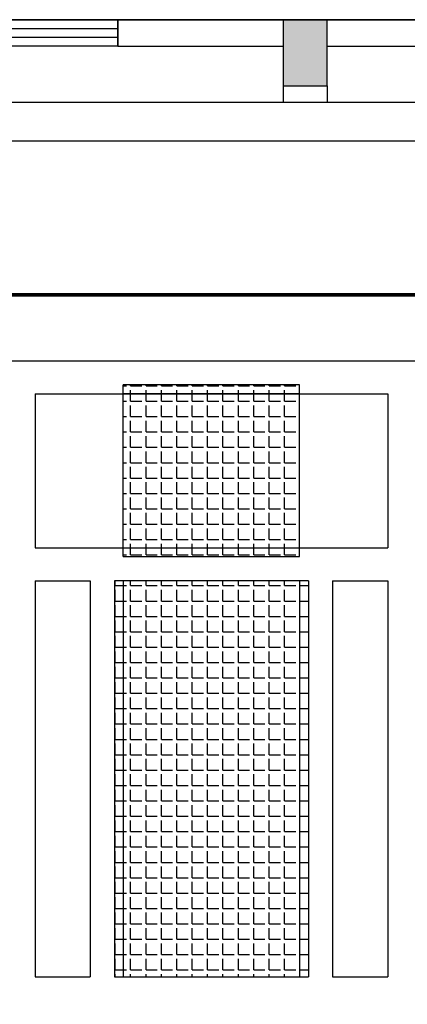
# Model space of a CAD drawing. Header units: millimetres. Extents: x 1371 to 38096, y 232 to 174236.
# Tile 10 of 84: x 18491.08 to 18494.6, y 86868.22 to 86877.17. Entities that reach past the tile are written whole.
import ezdxf

# ---------------------------------------------------------------- set-up
doc = ezdxf.new("R2010")
doc.units = ezdxf.units.MM
doc.header["$LTSCALE"] = 10
for name, color, linetype in [('0提标-单体内线', 31, 'Continuous'), ('KZD', 1, 'Continuous'), ('LOCKUP', 7, 'Continuous')]:
    doc.layers.add(name, color=color, linetype=linetype)
pattern_1 = [(0, (0, 0), (0, 0.1397), [0.1016, -0.0381]), (90, (0, 0), (-0.1397, 9e-18), [0.1016, -0.0381])]

# ---------------------------------------------------------------- blocks, each defined once
blk = doc.blocks.new('*U326')
at = {"layer": '0提标-单体内线'}
blk.add_hatch(color=256, dxfattribs=at).paths.add_polyline_path([(18493.4723, 86876.5697), (18493.8723, 86876.5697), (18493.8723, 86877.1697), (18493.4723, 86877.1697)])
blk = doc.blocks.new('$TCHSYS$WIN2D')
for p, q in [((-0.5, 0.5), (0.5, 0.5)), ((-0.5, 0.5), (-0.5, -0.5)), ((0.5, 0.5), (0.5, -0.5)), ((0.5, 0.1667), (-0.5, 0.1667)), ((0.5, -0.1667), (-0.5, -0.1667)), ((-0.5, -0.5), (0.5, -0.5))]:
    blk.add_line(p, q)
blk = doc.blocks.new('*U324')
at = {"layer": '0提标-单体内线'}
h = blk.add_hatch(dxfattribs=at)
h.set_pattern_fill('ANGLE', color=256, scale=0.02)
h.set_pattern_definition(pattern_1)
h.paths.add_polyline_path([(18493.6223, 86873.8497), (18492.0223, 86873.8497), (18492.0223, 86872.2897), (18493.6223, 86872.2897)])
h = blk.add_hatch(dxfattribs=at)
h.set_pattern_fill('ANGLE', color=256, scale=0.02)
h.set_pattern_definition(pattern_1)
h.paths.add_polyline_path([(18491.9423, 86868.4697), (18493.7023, 86868.4697), (18493.7023, 86872.0697), (18491.9423, 86872.0697)])
at = {"layer": '0提标-单体内线', "ltscale": 0.3}
for p, q in [((18491.9723, 86877.1697), (18491.9723, 86876.9297)), ((18493.4723, 86877.1697), (18491.9723, 86877.1697)), ((18493.4723, 86877.1697), (18493.4723, 86876.5697)), ((18493.8723, 86877.1697), (18493.4723, 86877.1697)), ((18495.3223, 86877.1697), (18493.8723, 86877.1697)), ((18493.8723, 86876.5697), (18493.8723, 86877.1697)), ((18491.9723, 86876.9297), (18493.4723, 86876.9297)), ((18493.8723, 86876.9297), (18495.3223, 86876.9297)), ((18493.4723, 86876.5697), (18493.8723, 86876.5697)), ((18493.4723, 86876.5697), (18493.4723, 86876.4197)), ((18493.8723, 86876.5697), (18493.8723, 86876.4197)), ((18453.2723, 86876.4197), (18501.1223, 86876.4197)), ((18462.3723, 86876.0697), (18501.1223, 86876.0697)), ((18462.3723, 86874.0697), (18499.1223, 86874.0697)), ((18493.6223, 86873.8497), (18492.0223, 86873.8497)), ((18492.0223, 86872.2897), (18492.0223, 86873.8497)), ((18493.6223, 86872.2897), (18493.6223, 86873.8497)), ((18491.2223, 86873.7697), (18494.4223, 86873.7697)), ((18491.2223, 86873.7697), (18491.2223, 86872.3697)), ((18493.6223, 86873.7697), (18492.0223, 86873.7697)), ((18494.4223, 86873.7697), (18494.4223, 86872.3697)), ((18491.2223, 86872.3697), (18494.4223, 86872.3697)), ((18492.0223, 86872.3697), (18493.6223, 86872.3697)), ((18492.0223, 86872.2897), (18492.0492, 86872.2897)), ((18492.0223, 86872.2897), (18493.6223, 86872.2897)), ((18491.2223, 86872.0697), (18491.7223, 86872.0697)), ((18491.2223, 86872.0697), (18491.2223, 86868.4697)), ((18491.7223, 86872.0697), (18491.7223, 86868.4697)), ((18493.7023, 86872.0697), (18491.9423, 86872.0697)), ((18491.9423, 86872.0697), (18491.9423, 86868.4697)), ((18492.0223, 86872.0697), (18492.0223, 86868.4697)), ((18493.6223, 86872.0697), (18493.6223, 86868.4697)), ((18493.7023, 86872.0697), (18493.7023, 86868.4697)), ((18493.9223, 86872.0697), (18493.9223, 86868.4697)), ((18493.9223, 86872.0697), (18494.4223, 86872.0697)), ((18494.4223, 86872.0697), (18494.4223, 86868.4697)), ((18491.2223, 86868.4697), (18491.7223, 86868.4697)), ((18491.9423, 86868.4697), (18493.7023, 86868.4697)), ((18493.9223, 86868.4697), (18494.4223, 86868.4697))]:
    blk.add_line(p, q, dxfattribs=at)
at = {"layer": '0提标-单体内线', "const_width": 0.035}
blk.add_lwpolyline([(18505.7323, 86874.6697), (18453.1123, 86874.6697)], dxfattribs=at)
at = {"layer": 'KZD'}
blk.add_lwpolyline([(18501.1223, 86861.1697), (18452.8723, 86861.1697), (18452.8723, 86877.1697), (18501.1223, 86877.1697)], close=True, dxfattribs=at)
at = {"layer": '0提标-单体内线', "ltscale": 0.3, "xscale": 2.4, "yscale": 0.24, "zscale": -2.4, "rotation": 180}
blk.add_blockref('$TCHSYS$WIN2D', (18490.7723, 86877.0497), dxfattribs=at)
blk = doc.blocks.new('*U327')
at = {"layer": 'LOCKUP', "ltscale": 0.3}
for name in ['*U324', '*U326']:
    blk.add_blockref(name, (0, 0), dxfattribs=at)

msp = doc.modelspace()

# ---------------------------------------------------------------- block references
at = {"layer": 'LOCKUP', "ltscale": 0.3}
msp.add_blockref('*U327', (0, 0), dxfattribs=at)

doc.saveas('drawing.dxf')
